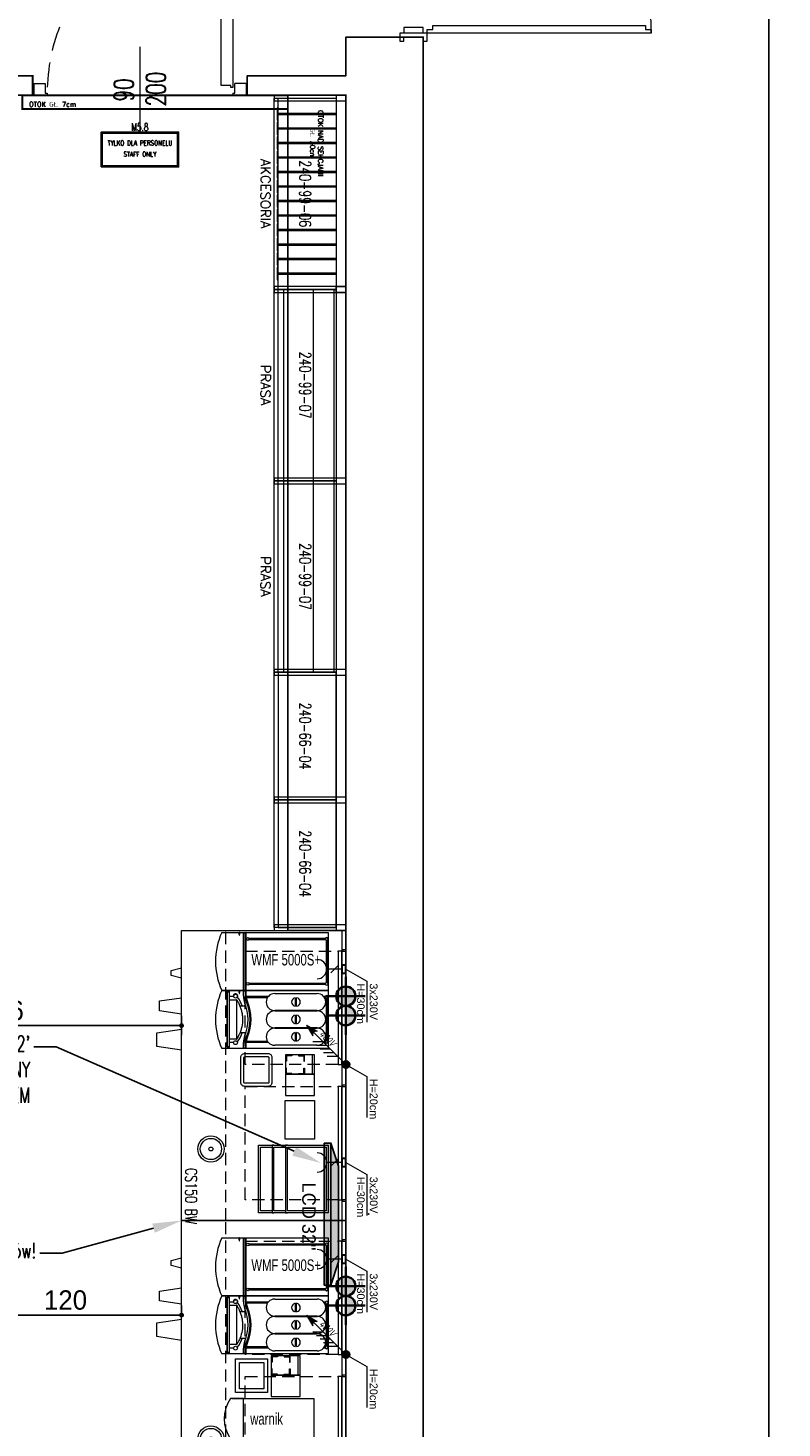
# Model space of a CAD drawing. Header units: millimetres. Extents: x 6161 to 8965, y -9035 to -5431.
# Tile 114 of 256: x 8575 to 8965, y -8180 to -7456. Entities that reach past the tile are written whole.
import ezdxf
from ezdxf import colors
from ezdxf.entities.mleader import LeaderData, LeaderLine
from ezdxf.enums import TextEntityAlignment as Align
from ezdxf.math import Vec2, Vec3

# ---------------------------------------------------------------- set-up
doc = ezdxf.new("R2010")
doc.units = ezdxf.units.MM
doc.linetypes.add('DASHED', pattern=[19.05, 12.7, -6.35])
for name, color, linetype, lineweight in [('! stolarka nowa', 5, 'Continuous', 13), ('drzwi', 30, 'Continuous', 20), ('Instalacje elektryczne', 1, 'Continuous', 20), ('Instalacje Wod-Kan', 92, 'Continuous', 35), ('MEBLE PKN', 150, 'Continuous', 20)]:
    doc.layers.add(name, color=color, linetype=linetype, lineweight=lineweight)
for name, color, linetype in [('02-elementy wyposazenia', 7, 'Continuous'), ('13', 7, 'Continuous'), ('HMY_NEW', 10, 'Continuous'), ('Ściany', 7, 'Continuous')]:
    doc.layers.add(name, color=color, linetype=linetype)
doc.layers.add('02-otoki szare', color=7, linetype='Continuous', true_color=0x777e7a)
doc.styles.add('cebart', font='isocpeur.ttf', dxfattribs={"width": 0.7, "oblique": 15, "height": 10})
doc.styles.add('dwg_wymiary 50', font='romans.shx', dxfattribs={"width": 0.7, "height": 15})
doc.styles.add('JACEK_07', font='SIMPLEX.SHX', dxfattribs={"width": 0.7})
doc.styles.add('PL_D50', font='GOTHIC.TTF', dxfattribs={"height": 10})
doc.styles.add('RomanS', font='romans.shx')
doc.styles.get("Standard").update_dxf_attribs({"font": 'arial.ttf'})
doc.dimstyles.new('1-50', dxfattribs={"dimtxt": 15, "dimasz": 0.8, "dimexe": 1.25, "dimexo": 0.625, "dimgap": 3, "dimtad": 1, "dimdec": 0, "dimrnd": 0.5, "dimtxsty": 'dwg_wymiary 50', "dimblk": 'dwg_dimtick', "dimcen": 8, "dimse1": 1, "dimse2": 1, "dimclrd": 7, "dimclrt": 7, "dimadec": 0, "dimazin": 0, "dimtfac": 1, "dimtdec": 0, "dimtmove": 0, "dimatfit": 3, "dimldrblk": 'DOT', "dimfxl": 0, "dimarcsym": 0})
doc.dimstyles.new('PLANCO D50', dxfattribs={"dimscale": 0.5, "dimtxt": 10, "dimasz": 5, "dimexe": 10, "dimexo": 15, "dimgap": 5, "dimtad": 1, "dimdec": 0, "dimrnd": 0.5, "dimzin": 12, "dimtxsty": 'PL_D50', "dimblk": 'DOT', "dimcen": 1.25, "dimadec": 0, "dimazin": 0, "dimtfac": 1, "dimtdec": 0, "dimtmove": 1, "dimatfit": 3, "dimldrblk": 'DOT', "dimfxl": 0, "dimarcsym": 0})

# ---------------------------------------------------------------- blocks, each defined once
blk = doc.blocks.new('FRANKE Spectra VETRO S V')
for p, q in [((0, 0), (30, 0)), ((0, -423), (0, 0)), ((30, -1.3), (30, 0)), ((30, 0), (38, 0)), ((38, 0), (262, 0)), ((38, 0), (38, -1.3)), ((262, -1.3), (262, 0)), ((262, 0), (270, 0)), ((270, 0), (300, 0)), ((270, 0), (270, -1.3)), ((300, 0), (300, -423)), ((16, -276), (16, -56)), ((30, -23.8), (30, -12.7)), ((38, -12.7), (38, -17.9)), ((259.5, -4.5), (40.5, -4.5)), ((40.5, -9.5), (259.5, -9.5)), ((104, -56), (104, -276)), ((106, -276), (106, -56)), ((194, -56), (194, -276)), ((196, -276), (196, -56)), ((262, -17.9), (262, -12.7)), ((270, -12.7), (270, -23.8)), ((284, -56), (284, -276)), ((82.2, -162.5), (37.8, -162.5)), ((37.8, -169.5), (82.2, -169.5)), ((172.2, -162.5), (127.8, -162.5)), ((127.8, -169.5), (172.2, -169.5)), ((262.2, -162.5), (217.8, -162.5)), ((217.8, -169.5), (262.2, -169.5)), ((30, -423), (30, -308.2)), ((38, -314.1), (38, -422.6)), ((262, -422.6), (262, -314.1)), ((270, -308.2), (270, -423)), ((30, -423), (0, -423)), ((0, -550), (0, -423)), ((0.1, -457), (0.1, -426)), ((1.6, -426), (1.6, -457)), ((2, -438), (2, -428)), ((2, -428), (30, -428)), ((5, -424.5), (3.1, -424.5)), ((5, -428), (5, -423)), ((80, -456.2), (80, -425.1)), ((220, -425.1), (220, -456.2)), ((300, -423), (270, -423)), ((270, -428), (298, -428)), ((295, -423), (295, -428)), ((298, -428), (298, -438)), ((300, -423), (300, -550)), ((30, -438), (2, -438)), ((3.1, -458.5), (8.7, -458.5)), ((8.7, -460), (3.1, -460)), ((8.7, -458.5), (10.6, -458.5)), ((8.7, -458.5), (8.7, -460)), ((10.6, -460), (8.7, -460)), ((15.1, -458.5), (10.6, -458.5)), ((10.6, -460), (10.6, -458.5)), ((10.6, -460), (15.1, -460)), ((15.1, -460), (15.1, -458.5)), ((30, -510.7), (30, -488.5)), ((48.5, -472.6), (48.5, -473.7)), ((48.5, -473.7), (251.4, -473.7)), ((48.5, -510.7), (48.5, -473.7)), ((251.4, -473.7), (251.4, -472.6)), ((251.4, -473.7), (251.4, -510.7)), ((298, -438), (270, -438)), ((270, -488.5), (270, -510.7)), ((6, -512.2), (7.5, -510.7)), ((7.5, -512.2), (6, -512.2)), ((6, -512.2), (6, -521.2)), ((6, -521.2), (7.5, -521.2)), ((7.5, -522.7), (6, -521.2)), ((7.5, -510.7), (7.5, -512.2)), ((292.5, -510.7), (7.5, -510.7)), ((7.5, -512.2), (292.5, -512.2)), ((7.5, -521.2), (7.5, -512.2)), ((7.5, -521.2), (7.5, -522.7)), ((292.5, -521.2), (7.5, -521.2)), ((7.5, -522.7), (292.5, -522.7)), ((292.5, -510.7), (294, -512.2)), ((292.5, -512.2), (292.5, -510.7)), ((294, -512.2), (292.5, -512.2)), ((292.5, -512.2), (292.5, -521.2)), ((294, -521.2), (292.5, -522.7)), ((292.5, -521.2), (294, -521.2)), ((292.5, -522.7), (292.5, -521.2)), ((294, -521.2), (294, -512.2))]:
    blk.add_line(p, q)
for centre in [(29.7, -478.7), (270.2, -478.7)]:
    blk.add_circle(centre, 9.8)
for centre, radius, start, end in [((60, -56), 44, 0, 180), ((34, -7), 7, 20.92483, 339.07517), ((34, -7), 7, 339.07517, 20.92483), ((150, -56), 44, 0, 180), ((240, -56), 44, 0, 180), ((266, -7), 7, 159.07517, 200.92483), ((266, -7), 7, 200.92483, 159.07517), ((60, -166), 22.5, 8.94902, 171.05098), ((150, -166), 22.5, 8.94902, 171.05098), ((240, -166), 22.5, 8.94902, 171.05098), ((60, -166), 22.5, 188.94902, 351.05098), ((150, -166), 22.5, 188.94902, 351.05098), ((240, -166), 22.5, 188.94902, 351.05098), ((60, -276), 44, 180, 0), ((150, -276), 44, 180, 0), ((240, -276), 44, 180, 0), ((3.1, -426), 3, 90, 180), ((3.1, -426), 1.5, 90, 180), ((30, -348), 80, 270, 293.16888), ((30, -348), 75, 270, 276.1232), ((30, -348), 90, 270, 293.16888), ((30, -348), 75, 276.1232, 293.16888), ((150, -628.4), 230, 66.83112, 113.16888), ((150, -628.4), 225, 66.83112, 113.16888), ((150, -628.4), 215, 66.83112, 113.16888), ((270, -348), 90, 246.83112, 270), ((270, -348), 80, 246.83112, 270), ((270, -348), 75, 246.83112, 263.8768), ((270, -348), 75, 263.8768, 270), ((3.1, -457), 3, 180, 270), ((3.1, -457), 1.5, 180, 270), ((29.7, -478.7), 11.8, 64.38688, 271.21915), ((29.7, -478.7), 10.9, 66.70282, 271.3087), ((150, -628.4), 197.4, 110.77174, 126.35998), ((150, -628.4), 197.4, 53.64002, 69.22826), ((150, -214.4), 367.6, 245.91485, 294.08515)]:
    blk.add_arc(centre, radius, start, end)
blk.add_open_spline([(48.5, -472.6), (53.3, -469.5), (58.3, -466.6), (69.2, -460.8), (75.3, -458.1), (87.5, -453.2), (93.7, -451.1), (106.1, -447.7), (112.4, -446.2), (125.2, -444), (131.8, -443.3), (151.7, -442), (165.2, -442.6), (191.7, -446.7), (204.7, -450.2), (223.1, -457.4), (229.1, -460.1), (240.6, -466), (246.2, -469.2), (251.4, -472.6)], degree=3, knots=[41.807527, 41.807527, 41.807527, 41.807527, 43.46432, 43.46432, 45.408669, 45.408669, 47.353018, 47.353018, 49.266227, 49.266227, 51.179436, 51.179436, 55.005855, 55.005855, 58.832274, 58.832274, 60.745484, 60.745484, 62.658693, 62.658693, 62.658693, 62.658693])
blk = doc.blocks.new('lodówka na mleko franke')
for p, q in [((0, 0), (3, 0)), ((0, -42.3), (0, 0)), ((3, -0.13), (3, 0)), ((3, 0), (3.8, 0)), ((3.8, 0), (26.2, 0)), ((3.8, 0), (3.8, -0.13)), ((26.2, -0.13), (26.2, 0)), ((26.2, 0), (27, 0)), ((27, 0), (30, 0)), ((27, 0), (27, -0.13)), ((30, 0), (30, -42.3)), ((3, -40.98), (3, -1.27)), ((3.8, -1.27), (3.8, -40.98)), ((25.95, -0.45), (4.05, -0.45)), ((4.05, -0.95), (25.95, -0.95)), ((26.2, -40.98), (26.2, -1.27)), ((27, -1.27), (27, -40.98)), ((30.01, -42.3), (0, -42.3)), ((0, -55), (0, -42.3)), ((0.01, -45.7), (0.01, -42.6)), ((0.16, -42.6), (0.16, -45.7)), ((0.2, -43.8), (0.2, -42.8)), ((0.5, -42.45), (0.31, -42.45)), ((0.5, -42.8), (0.5, -42.3)), ((30, -42.3), (30, -55)), ((0.31, -45.85), (0.87, -45.85)), ((0.87, -46), (0.31, -46)), ((0.87, -45.85), (1.06, -45.85)), ((0.87, -45.85), (0.87, -46)), ((1.06, -46), (0.87, -46)), ((1.51, -45.85), (1.06, -45.85)), ((1.06, -46), (1.06, -45.85)), ((1.06, -46), (1.51, -46)), ((1.51, -46), (1.51, -45.85))]:
    blk.add_line(p, q)
for points in [[(30.2, -42.8), (0, -42.8)], [(30.2, -43.8), (0, -43.8)]]:
    blk.add_lwpolyline(points)
for centre in [(3.4, -41.55), (26.6, -41.55)]:
    blk.add_circle(centre, 0.7)
for centre, radius, start, end in [((3.4, -0.7), 0.7, 20.92483, 339.07517), ((3.4, -0.7), 0.7, 339.07517, 20.92483), ((26.6, -0.7), 0.7, 159.07517, 200.92483), ((26.6, -0.7), 0.7, 200.92483, 159.07517), ((0.31, -42.6), 0.3, 90, 180), ((0.31, -42.6), 0.15, 90, 180), ((0.31, -45.7), 0.3, 180, 270), ((0.31, -45.7), 0.15, 180, 270), ((15, -21.44), 36.76, 245.91485, 294.08515)]:
    blk.add_arc(centre, radius, start, end)
blk = doc.blocks.new('warnik ecoboiler PB5')
blk.add_lwpolyline([(-36.4, 0), (-43, 0, 0.323583), (-43, -21), (-36.4, -21)], format="xyb")
blk.add_lwpolyline([(-42.4, 0), (0, 0), (0, -21), (-42.4, -21)])
blk.add_lwpolyline([(-36.4, 0), (0, 0), (0, -21), (-36.4, -21)], close=True)
blk = doc.blocks.new('ekspozytor- pokrywki i cukier')
for points in [[(5, 11), (5, 0), (-10, 0), (-10, 11)], [(5, 0), (5, -10), (-10, -10), (-10, 0)]]:
    blk.add_lwpolyline(points, close=True)
for points in [[(4, 0), (4, -10)], [(-9.75, -3.25), (-9.75, -0.25), (-6.75, -0.25), (-6.75, -0.5), (-9.5, -0.5), (-9.5, -3.25), (-9.75, -3.25)], [(-9.75, -6.75), (-9.75, -9.75), (-6.75, -9.75), (-6.75, -9.5), (-9.5, -9.5), (-9.5, -6.75), (-9.75, -6.75)], [(-0.25, -3.25), (-0.25, -0.25), (-3.25, -0.25), (-3.25, -0.5), (-0.5, -0.5), (-0.5, -3.25), (-0.25, -3.25)], [(-0.25, -6.75), (-0.25, -9.75), (-3.25, -9.75), (-3.25, -9.5), (-0.5, -9.5), (-0.5, -6.75), (-0.25, -6.75)]]:
    blk.add_lwpolyline(points)
blk = doc.blocks.new('witryna A')
blk.add_lwpolyline([(-5, 0), (30, 0), (30, -36), (-5, -36)], close=True)
for points in [[(-4, -21), (-4, -1), (29, -1), (29, -21)], [(-5, -21), (-5, -22), (30, -22), (30, -21)], [(29, -21), (-4, -21)], [(-5, -28), (-5, -29), (30, -29), (30, -28)], [(-4, -28), (-4, -22)], [(29, -28), (-4, -28)], [(29, -22), (29, -28)], [(29, -29), (29, -35), (-4, -35), (-4, -29)]]:
    blk.add_lwpolyline(points)
blk = doc.blocks.new('kubki-z g góry')
for points in [[(6.17, 0), (4.79, -5.28), (3.48, -5.28), (2.17, -5.28), (0.79, 0)], [(24.71, 0), (23.02, -11.36), (20.47, -11.36), (17.93, -11.36), (16.24, 0)], [(43.44, 0), (41.52, -12.86), (37.98, -12.86), (34.44, -12.86), (32.52, 0)]]:
    blk.add_lwpolyline(points)
blk = doc.blocks.new('gn-230')
at = {"layer": 'Instalacje elektryczne'}
for p, q in [((-4, 0), (-19.8, 0)), ((-15.6, -3.8), (-8.1, 3.8))]:
    blk.add_line(p, q, dxfattribs=at)
at = {"layer": 'Instalacje elektryczne', "lineweight": 30}
blk.add_lwpolyline([(-4, -4), (0, -4), (0, 4), (-4, 4)], close=True, dxfattribs=at)
at = {"layer": 'Instalacje elektryczne'}
blk.add_arc((-29.8, 0), 10, 270, 90, dxfattribs=at)
blk = doc.blocks.new('Woda_zimna')
blk.add_hatch(color=256).paths.add_polyline_path([(0, 5, -0.414214), (5, 0), (-5, 0, -0.414214)])
for p, q in [((0, -10), (0, 10)), ((10, 0), (-10, 0))]:
    blk.add_line(p, q)
blk.add_circle((0, 0), 5)
blk = doc.blocks.new('Odplyw_wody')
blk.add_hatch(color=256).paths.add_polyline_path([(0, 5, -1), (0, -5, -1)])
for p, q in [((0, -10), (0, 10)), ((10, 0), (-10, 0))]:
    blk.add_line(p, q)
blk.add_circle((0, 0), 5)
blk = doc.blocks.new('K-400')
at = {"layer": 'Instalacje elektryczne'}
h = blk.add_hatch(color=256, dxfattribs=at)
h.paths.add_polyline_path([(40.8, 40.8), (33.9, 33.9), (34.3, 29.7)])
h.paths.add_polyline_path([(29.7, 34.3), (33.9, 33.9), (40.8, 40.8)])
blk.add_hatch(color=256, dxfattribs=at).paths.add_polyline_path([(4, 0, 1), (-4, 0, 1)])
for p, q in [((0, 0), (40.8, 40.8)), ((19.8, 30.4), (19.8, 19.8)), ((23.6, 34.2), (23.6, 23.6)), ((40.8, 40.8), (29.7, 34.3)), ((29.7, 34.3), (33.9, 33.9)), ((34.3, 29.7), (33.9, 33.9)), ((40.8, 40.8), (34.3, 29.7)), ((8.7, 19.3), (8.7, 8.7)), ((12.4, 23), (12.4, 12.4)), ((16.1, 26.7), (16.1, 16.1))]:
    blk.add_line(p, q, dxfattribs=at)
blk.add_circle((0, 0), 3.96, dxfattribs=at)
at = {"layer": 'Instalacje elektryczne', "style": 'cebart', "oblique": 15, "width": 0.7}
blk.add_text('400V', height=8, rotation=225, dxfattribs=at).set_placement((30.9, 28.4))
blk = doc.blocks.new('*U622')
for points in [[(0, 0), (150, 0)], [(10, -2), (10.2, -2), (10.2, -1.8), (10.5, -1.8), (10.5, -2), (10.5, -2), (10.7, -2), (10.7, 0), (10, 0), (10, -2)], [(69.3, -2), (69.5, -2), (69.5, -1.8), (69.8, -1.8), (69.8, -2), (69.8, -2), (70, -2), (70, 0), (69.3, 0), (69.3, -2)], [(80, -2), (80.2, -2), (80.2, -1.8), (80.5, -1.8), (80.5, -2), (80.5, -2), (80.7, -2), (80.7, 0), (80, 0), (80, -2)], [(139.3, -2), (139.5, -2), (139.5, -1.8), (139.8, -1.8), (139.8, -2), (139.8, -2), (140, -2), (140, 0), (139.3, 0), (139.3, -2)], [(0, -2), (9.3, -2)], [(140, -2), (150, -2), (150, -85), (0, -85), (0, -2), (10, -2)], [(10.7, -2), (69.3, -2)], [(10.7, -2), (69.3, -2)], [(70, -2), (80, -2)], [(80.7, -2), (139.3, -2)], [(80.7, -2), (139.3, -2)]]:
    blk.add_lwpolyline(points)
at = {"linetype": 'DASHED', "ltscale": 0.5}
blk.add_lwpolyline([(0, 0), (150, 0), (150, -62), (0, -62)], close=True, dxfattribs=at)
for points in [[(10.7, -2), (10.7, -4), (69.3, -4), (69.3, -2)], [(80.7, -2), (80.7, -4), (139.3, -4), (139.3, -2)], [(89, -57), (71.5, -57), (71.5, -40.5), (89, -40.5)], [(87, -55), (73.5, -55), (73.5, -42.5), (87, -42.5)]]:
    blk.add_lwpolyline(points, close=True)
at = {"color": 253, "linetype": 'DASHED', "ltscale": 0.5, "true_color": 0x9e9e9e}
for points in [[(10.7, -4), (69.3, -4), (69.3, -52.03), (10.7, -52.03)], [(80.7, -4), (139.3, -4), (139.3, -52.03), (80.7, -52.03)]]:
    blk.add_lwpolyline(points, close=True, dxfattribs=at)
for radius in [6.8, 5.5, 1]:
    blk.add_circle((113, -69.8), radius)
at = {"layer": 'Instalacje elektryczne'}
for points in [[(20, 0), (26.25, 10.83), (47.42, 10.83)], [(69.3, 0), (75.55, 10.83), (96.72, 10.83)], [(120, 0), (126.25, 10.83), (147.42, 10.83)]]:
    blk.add_lwpolyline(points, dxfattribs=at)
for name, p in [('lodówka na mleko franke', (9, -9.2)), ('witryna A', (118.77, -16.6)), ('kubki-z g góry', (18.53, -85))]:
    blk.add_blockref(name, p)
at = {"xscale": 0.0999999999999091, "yscale": 0.0999999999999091, "zscale": 0.0999999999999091}
blk.add_blockref('FRANKE Spectra VETRO S V', (39, -9.2), dxfattribs=at)
at = {"rotation": 90}
blk.add_blockref('warnik ecoboiler PB5', (92, -16.6), dxfattribs=at)
at = {"xscale": -1, "rotation": 270}
blk.add_blockref('ekspozytor- pokrywki i cukier', (80, -28.6), dxfattribs=at)
at = {"layer": 'Instalacje elektryczne', "xscale": 0.5, "yscale": 0.5, "zscale": 0.5}
for name, p, rotation in [('gn-230', (20, 0), 90), ('K-400', (69.3, 0), 180), ('gn-230', (120, 0), 90)]:
    blk.add_blockref(name, p, dxfattribs=dict(at, rotation=rotation))
at = {"layer": 'Instalacje Wod-Kan'}
for name, p in [('Odplyw_wody', (34, 0)), ('Woda_zimna', (44, 0))]:
    blk.add_blockref(name, p, dxfattribs=at)
at = {"color": 7, "insert": (152, -83), "char_height": 6, "width": 150, "attachment_point": 9, "style": 'JACEK_07'}
blk.add_mtext('CS150', dxfattribs=at)
at = {"layer": 'Instalacje elektryczne', "char_height": 4, "width": 32.4538, "attachment_point": 1}
for s, insert in [('3x230V\\PH=30cm', (27.36, 16.39)), ('H=20cm', (76.66, 16.39)), ('3x230V\\PH=30cm', (127.36, 16.39))]:
    blk.add_mtext(s, dxfattribs=dict(at, insert=insert))
blk = doc.blocks.new('*U623')
for points in [[(0, 0), (150, 0)], [(10, -2), (10.2, -2), (10.2, -1.8), (10.5, -1.8), (10.5, -2), (10.5, -2), (10.7, -2), (10.7, 0), (10, 0), (10, -2)], [(69.3, -2), (69.5, -2), (69.5, -1.8), (69.8, -1.8), (69.8, -2), (69.8, -2), (70, -2), (70, 0), (69.3, 0), (69.3, -2)], [(80, -2), (80.2, -2), (80.2, -1.8), (80.5, -1.8), (80.5, -2), (80.5, -2), (80.7, -2), (80.7, 0), (80, 0), (80, -2)], [(139.3, -2), (139.5, -2), (139.5, -1.8), (139.8, -1.8), (139.8, -2), (139.8, -2), (140, -2), (140, 0), (139.3, 0), (139.3, -2)], [(0, -2), (9.3, -2)], [(140, -2), (150, -2), (150, -85), (0, -85), (0, -2), (10, -2)], [(10.7, -2), (69.3, -2)], [(10.7, -2), (69.3, -2)], [(70, -2), (80, -2)], [(80.7, -2), (139.3, -2)], [(80.7, -2), (139.3, -2)]]:
    blk.add_lwpolyline(points)
at = {"linetype": 'DASHED', "ltscale": 0.5}
blk.add_lwpolyline([(0, 0), (150, 0), (150, -62), (0, -62)], close=True, dxfattribs=at)
for points in [[(10.7, -2), (10.7, -4), (69.3, -4), (69.3, -2)], [(80.7, -2), (80.7, -4), (139.3, -4), (139.3, -2)], [(88, -16.2), (108, -16.2), (108, -31.4), (88, -31.4)]]:
    blk.add_lwpolyline(points, close=True)
at = {"color": 253, "linetype": 'DASHED', "ltscale": 0.5, "true_color": 0x9e9e9e}
for points in [[(10.7, -4), (69.3, -4), (69.3, -52.03), (10.7, -52.03)], [(80.7, -4), (139.3, -4), (139.3, -52.03), (80.7, -52.03)]]:
    blk.add_lwpolyline(points, close=True, dxfattribs=at)
blk.add_lwpolyline([(63.64, -46.29), (63.64, -40.29, -0.414214), (65.64, -38.29), (78.64, -38.29, -0.414214), (80.64, -40.29), (80.64, -52.29, -0.414215), (78.64, -54.29), (65.64, -54.29, -0.414217), (63.64, -52.29, 0.000006), (63.64, -46.29)], format="xyb")
blk.add_lwpolyline([(65.24, -46.29), (65.24, -40.29, -0.414214), (65.64, -39.89), (78.64, -39.89, -0.414214), (79.04, -40.29), (79.04, -52.29, -0.414214), (78.64, -52.69), (65.64, -52.69, -0.414217), (65.24, -52.29, 0.000006)], format="xyb", close=True)
for radius in [6.8, 5.5, 1]:
    blk.add_circle((113, -69.8), radius)
at = {"layer": 'Instalacje elektryczne'}
for points in [[(20, 0), (26.25, 10.83), (47.42, 10.83)], [(69.3, 0), (75.55, 10.83), (96.72, 10.83)], [(120, 0), (126.25, 10.83), (147.42, 10.83)]]:
    blk.add_lwpolyline(points, dxfattribs=at)
for name, p in [('lodówka na mleko franke', (1, -9.2)), ('witryna A', (116, -9.2)), ('kubki-z g góry', (18.53, -85))]:
    blk.add_blockref(name, p)
at = {"xscale": 0.1, "yscale": 0.1, "zscale": 0.1}
blk.add_blockref('FRANKE Spectra VETRO S V', (31, -9.2), dxfattribs=at)
at = {"xscale": -1, "rotation": 270.0000000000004}
blk.add_blockref('ekspozytor- pokrywki i cukier', (74.39, -21.2), dxfattribs=at)
at = {"layer": 'Instalacje elektryczne', "xscale": 0.5, "yscale": 0.5, "zscale": 0.5}
for name, p, rotation in [('gn-230', (20, 0), 90), ('K-400', (69.3, 0), 180), ('gn-230', (120, 0), 90)]:
    blk.add_blockref(name, p, dxfattribs=dict(at, rotation=rotation))
at = {"layer": 'Instalacje Wod-Kan'}
for name, p in [('Odplyw_wody', (34, 0)), ('Woda_zimna', (44, 0))]:
    blk.add_blockref(name, p, dxfattribs=at)
at = {"color": 7, "insert": (152, -83), "char_height": 6, "width": 150, "attachment_point": 9, "style": 'JACEK_07'}
blk.add_mtext('CS150 BW', dxfattribs=at)
at = {"layer": 'Instalacje elektryczne', "char_height": 4, "width": 32.4538, "attachment_point": 1}
for s, insert in [('3x230V\\PH=30cm', (27.36, 16.39)), ('H=20cm', (76.66, 16.39)), ('3x230V\\PH=30cm', (127.36, 16.39))]:
    blk.add_mtext(s, dxfattribs=dict(at, insert=insert))
blk = doc.blocks.new('32 LCD top')
at = {"true_color": 0xff2929}
h = blk.add_hatch(color=20, dxfattribs=at)
h.dxf.hatch_style = 1
h.paths.add_polyline_path([(3611.7, 2127.95), (3611.7, 2131.48), (3623.7, 2135.48), (3673.17, 2135.48), (3685.17, 2131.48), (3685.17, 2127.95)])
blk.add_line((3611.7, 2131.48), (3685.17, 2131.48))
blk.add_lwpolyline([(3611.7, 2127.95), (3611.7, 2131.48), (3623.7, 2135.48), (3673.17, 2135.48), (3685.17, 2131.48), (3685.17, 2127.95)], close=True)
blk.add_point((3648.43, 2150.95))
at = {"insert": (3632.18, 2123.65), "char_height": 7, "attachment_point": 1, "style": 'PL_D50'}
blk.add_mtext_dynamic_manual_height_columns('LCD 32"', width=39.5076, gutter_width=50, heights=[0], dxfattribs=at)
blk = doc.blocks.new('*U579')
at = {"layer": '! stolarka nowa'}
for p in [(0, 3), (0, 0), (0, -3)]:
    blk.add_point(p, dxfattribs=at)
for p, q in [((97.5, 2), (97.5, 92)), ((102.5, 92), (97.5, 92)), ((102.5, 93), (102.5, 92)), ((103.5, 93), (102.5, 93)), ((103.5, 93), (103.5, 1)), ((0.5, 3), (0.5, -3)), ((0.5, 3), (6.5, 3)), ((6.5, 3), (6.5, -2)), ((102.5, 2), (97.5, 2)), ((102.5, 1), (102.5, 2)), ((103.5, 1), (102.5, 1)), ((110.5, 3), (104.5, 3)), ((104.5, -2), (104.5, 3)), ((110.5, 3), (110.5, -3)), ((7.5, -3), (0.5, -3)), ((6.5, -2), (7.5, -2)), ((7.5, -2), (7.5, -3)), ((103.5, -2), (103.5, -3)), ((103.5, -2), (104.5, -2)), ((103.5, -3), (110.5, -3))]:
    blk.add_line(p, q)
at = {"color": 7}
blk.add_line((55.5, -22.01), (55.5, 22.01), dxfattribs=at)
at = {"linetype": 'DASHED'}
blk.add_arc((102.5, -2), 95, 90, 180, dxfattribs=at)
for p in [(111, 3), (111, 0), (111, -3)]:
    blk.add_point(p)
at = {"color": 7, "style": 'JACEK_07', "width": 0.7}
for s, p in [('90', (52.09, -6.33)), ('200', (68.75, -8.88))]:
    blk.add_text(s, height=10, rotation=90, dxfattribs=at).set_placement(p)
blk = doc.blocks.new('*U566')
blk.add_lwpolyline([(116, 7), (116, 10), (114, 10), (114, 120), (116, 120), (116, 123), (118, 123), (118, 7)], close=True)
at = {"color": 7}
blk.add_lwpolyline([(60, 25), (60, -25)], dxfattribs=at)
for points in [[(-2, -5), (0, -5), (0, 5), (-2, 5), (-2, 7), (2, 7), (2, 5), (2, -7), (-2, -7), (-2, -5)], [(2, 5), (5, 5), (5, -5), (2, -5)], [(118, 5), (115, 5), (115, -5), (118, -5)], [(122, -5), (120, -5), (120, 5), (122, 5), (122, 7), (118, 7), (118, 5), (118, -7), (122, -7), (122, -5)]]:
    blk.add_lwpolyline(points)
at = {"linetype": 'DASHED'}
blk.add_arc((118, 7), 116, 90, 180, dxfattribs=at)
at = {"color": 7, "insert": (60, 0), "char_height": 10, "width": 10, "attachment_point": 5, "rotation": 90, "style": 'JACEK_07'}
blk.add_mtext('110\\P200', dxfattribs=at)
blk = doc.blocks.new('dwg_dimtick')
for p, q in [((-8.5, 0), (8.5, 0)), ((-6.01, -6.01), (6.01, 6.01)), ((0, -8.5), (0, 8.5))]:
    blk.add_line(p, q)
blk = doc.blocks.new('*D606')
at = {"color": 7, "lineweight": -2, "transparency": 16777216}
blk.add_line((8958.04, -5913.62), (8958.04, -8937.32), dxfattribs=at)
at = {"layer": 'Defpoints', "color": 0, "transparency": 16777216}
for p in [(8779.24, -5912.82), (8779.24, -8938.12), (8958.04, -8938.12)]:
    blk.add_point(p, dxfattribs=at)
at = {"color": 7, "lineweight": -2, "transparency": 16777216, "xscale": 0.8, "yscale": 0.8, "zscale": 0.8}
for p, rotation in [((8958.04, -5912.82), 90), ((8958.04, -8938.12), 270)]:
    blk.add_blockref('dwg_dimtick', p, dxfattribs=dict(at, rotation=rotation))
at = {"color": 7, "transparency": 16777216, "insert": (8947.54, -7425.47), "char_height": 15, "attachment_point": 5, "rotation": 90, "style": 'dwg_wymiary 50'}
blk.add_mtext('3026', dxfattribs=at)
blk = doc.blocks.new('_Dot')
at = {"color": 0, "linetype": 'ByBlock', "lineweight": -2}
blk.add_line((-0.5, 0), (-1, 0), dxfattribs=at)
at = {"color": 0, "linetype": 'ByBlock', "const_width": 0.5}
blk.add_lwpolyline([(-0.25, 0, 1), (0.25, 0, 1)], format="xyb", close=True, dxfattribs=at)
blk = doc.blocks.new('*U673')
at = {"linetype": 'DASHED', "const_width": 1}
blk.add_lwpolyline([(-25, 0), (407, 0), (407, -30), (-25, -30)], close=True, dxfattribs=at)
at = {"insert": (0, -15.12), "char_height": 2.5, "width": 50, "attachment_point": 5, "style": 'RomanS'}
blk.add_mtext('OTOK NAD SEKCJAMI \\PGŁ. 30cm', dxfattribs=at)
blk = doc.blocks.new('*U644')
at = {"linetype": 'DASHED', "const_width": 1}
blk.add_lwpolyline([(-15.66, 0), (121.69, 0), (121.69, -7), (-15.66, -7)], close=True, dxfattribs=at)
at = {"insert": (0, -4.62), "char_height": 2.5, "width": 50, "attachment_point": 5, "style": 'RomanS'}
blk.add_mtext('OTOK GŁ. 7cm', dxfattribs=at)
blk = doc.blocks.new('M4.9-na drzwi-tylko dla personelu')
at = {"layer": '13'}
for points in [[(5204.9, 48719.8), (5604.9, 48719.8), (5604.9, 48899.8), (5204.9, 48899.8)], [(5209.9, 48724.8), (5599.9, 48724.8), (5599.9, 48894.8), (5209.9, 48894.8)]]:
    blk.add_lwpolyline(points, close=True, dxfattribs=at)
at = {"layer": '13', "color": 7, "lineweight": 5, "char_height": 40, "attachment_point": 5, "rotation": 0.05011, "style": 'JACEK_07'}
for s, insert, width in [('M5.8', (5404.8, 48925.4), 400.016), ('{\\H0.625x;TYLKO DLA PERSONELU}  ', (5404.9, 48843.5), 399.891), ('{\\H0.625x;STAFF ONLY}  ', (5404.9, 48785.6), 399.891)]:
    blk.add_mtext(s, dxfattribs=dict(at, insert=insert, width=width))
blk = doc.blocks.new('*D664')
at = {"color": 0, "lineweight": -2, "transparency": 16777216}
for p, q in [((8468.79, -7966.51), (8468.79, -7976.51)), ((8471.29, -7971.51), (8651.74, -7971.51)), ((8654.24, -7966.51), (8654.24, -7976.51))]:
    blk.add_line(p, q, dxfattribs=at)
at = {"layer": 'Defpoints', "color": 0, "transparency": 16777216}
for p in [(8654.24, -7922.32), (8468.79, -7928.52), (8654.24, -7971.51)]:
    blk.add_point(p, dxfattribs=at)
at = {"color": 0, "lineweight": -2, "transparency": 16777216, "xscale": 2.5, "yscale": 2.5, "zscale": 2.5, "rotation": 180}
blk.add_blockref('_Dot', (8468.79, -7971.51), dxfattribs=at)
at = {"color": 0, "lineweight": -2, "transparency": 16777216, "xscale": 2.5, "yscale": 2.5, "zscale": 2.5}
blk.add_blockref('_Dot', (8654.24, -7971.51), dxfattribs=at)
at = {"color": 0, "transparency": 16777216, "insert": (8561.52, -7963.76), "char_height": 10, "attachment_point": 5, "style": 'PL_D50'}
blk.add_mtext('186', dxfattribs=at)
blk = doc.blocks.new('*D666')
at = {"color": 0, "lineweight": -2, "transparency": 16777216}
for p, q in [((8654.24, -8121.25), (8654.24, -8116.25)), ((8534.24, -8118.57), (8534.24, -8126.25)), ((8536.74, -8121.25), (8651.74, -8121.25))]:
    blk.add_line(p, q, dxfattribs=at)
at = {"layer": 'Defpoints', "color": 0, "transparency": 16777216}
for p in [(8534.24, -8111.07), (8654.24, -8121.25), (8654.24, -8125.49)]:
    blk.add_point(p, dxfattribs=at)
at = {"color": 0, "lineweight": -2, "transparency": 16777216, "xscale": 2.5, "yscale": 2.5, "zscale": 2.5, "rotation": 180}
blk.add_blockref('_Dot', (8534.24, -8121.25), dxfattribs=at)
at = {"color": 0, "lineweight": -2, "transparency": 16777216, "xscale": 2.5, "yscale": 2.5, "zscale": 2.5}
blk.add_blockref('_Dot', (8654.24, -8121.25), dxfattribs=at)
at = {"color": 0, "transparency": 16777216, "insert": (8594.24, -8113.5), "char_height": 10, "attachment_point": 5, "style": 'PL_D50'}
blk.add_mtext('120', dxfattribs=at)
blk = doc.blocks.new('240--99-07')
for p, q in [((0, -30), (0, 0)), ((99, -30), (99, 0)), ((0, -1.15), (99, -1.15)), ((0, -11.88), (99, -11.88)), ((0, -27.26), (99, -27.26))]:
    blk.add_line(p, q)
blk.add_lwpolyline([(0, 0), (99, 0), (99, -32), (0, -32), (0, 0)])
for points in [[(0, 0), (99, 0), (99, -30), (0, -30)], [(97.5, 5), (97.5, -32), (100.5, -32), (100.5, 5), (97.5, 5)], [(100.5, 5), (97.5, 5), (97.5, 0), (100.5, 0)]]:
    blk.add_lwpolyline(points, close=True)
at = {"color": 7, "insert": (49.5, -16), "char_height": 6, "width": 99, "attachment_point": 5, "style": 'JACEK_07'}
blk.add_mtext('240-99-07', dxfattribs=at)
at = {"style": 'RomanS'}
blk.add_attdef('KATEGORIA', text='', height=5, dxfattribs=at).set_placement((49.5, -34), align=Align.TOP_CENTER)
blk = doc.blocks.new('*U475')
blk.add_lwpolyline([(-1.5, 0), (-1.5, -37), (1.5, -37), (1.5, 0), (-1.5, 0), (-1.5, -5), (1.5, -5)])
ref = blk.add_blockref('240--99-07', (0, -5))
ref.add_attrib('KATEGORIA', 'PRASA', dxfattribs={"color": 7, "height": 5, "style": 'RomanS'}).set_placement((49.5, -39), align=Align.TOP_CENTER)
blk = doc.blocks.new('*U474')
for points in [[(-1.5, 0), (-1.5, -37), (1.5, -37), (1.5, 0), (-1.5, 0), (-1.5, -5), (1.5, -5)], [(0, -5), (66, -5), (66, -37), (0, -37), (0, -5)], [(0, -5), (66, -5), (66, -37), (0, -37), (0, -5)]]:
    blk.add_lwpolyline(points)
for points in [[(64.5, 0), (64.5, -37), (67.5, -37), (67.5, 0), (64.5, 0)], [(67.5, 0), (64.5, 0), (64.5, -5), (67.5, -5)], [(66, -5), (0, -5), (0, -35), (66, -35)]]:
    blk.add_lwpolyline(points, close=True)
at = {"color": 7, "insert": (33, -21), "char_height": 6, "width": 66, "attachment_point": 5, "style": 'JACEK_07'}
blk.add_mtext('240-66-04', dxfattribs=at)
blk = doc.blocks.new('240-99-06')
for points in [[(0, 0), (99, 0), (99, -32), (0, -32), (0, 0)], [(8, 0), (8, -30), (8.5, -30), (8.5, 0)], [(15.5, 0), (15.5, -30), (16, -30), (16, 0)], [(23, 0), (23, -30), (23.5, -30), (23.5, 0)], [(30.5, 0), (30.5, -30), (31, -30), (31, 0)], [(38, 0), (38, -30), (38.5, -30), (38.5, 0)], [(45.5, 0), (45.5, -30), (46, -30), (46, 0)], [(53, 0), (53, -30), (53.5, -30), (53.5, 0)], [(60.5, 0), (60.5, -30), (61, -30), (61, 0)], [(68, 0), (68, -30), (68.5, -30), (68.5, 0)], [(75.5, 0), (75.5, -30), (76, -30), (76, 0)], [(83, 0), (83, -30), (83.5, -30), (83.5, 0)], [(90.5, 0), (90.5, -30), (91, -30), (91, 0)]]:
    blk.add_lwpolyline(points)
for points in [[(0, 0), (99, 0), (99, -30), (0, -30)], [(97.5, 5), (97.5, -32), (100.5, -32), (100.5, 5), (97.5, 5)], [(97.5, 5), (100.5, 5), (100.5, 0), (97.5, 0)], [(5, -30.5), (11.5, -30.5), (11.5, -30), (5, -30)], [(12.5, -30.5), (19, -30.5), (19, -30), (12.5, -30)], [(20, -30.5), (26.5, -30.5), (26.5, -30), (20, -30)], [(27.5, -30.5), (34, -30.5), (34, -30), (27.5, -30)], [(35, -30.5), (41.5, -30.5), (41.5, -30), (35, -30)], [(42.5, -30.5), (49, -30.5), (49, -30), (42.5, -30)], [(50, -30.5), (56.5, -30.5), (56.5, -30), (50, -30)], [(57.5, -30.5), (64, -30.5), (64, -30), (57.5, -30)], [(65, -30.5), (71.5, -30.5), (71.5, -30), (65, -30)], [(72.5, -30.5), (79, -30.5), (79, -30), (72.5, -30)], [(80, -30.5), (86.5, -30.5), (86.5, -30), (80, -30)], [(87.5, -30.5), (94, -30.5), (94, -30), (87.5, -30)]]:
    blk.add_lwpolyline(points, close=True)
at = {"color": 7, "insert": (49.5, -16), "char_height": 6, "width": 99, "attachment_point": 5, "style": 'JACEK_07'}
blk.add_mtext('240-99-06', dxfattribs=at)
at = {"style": 'RomanS'}
blk.add_attdef('KATEGORIA', text='', height=5, dxfattribs=at).set_placement((49.5, -34), align=Align.TOP_CENTER)
blk = doc.blocks.new('*U473')
blk.add_lwpolyline([(-1.5, 0), (-1.5, -37), (1.5, -37), (1.5, 0), (-1.5, 0), (-1.5, -5), (1.5, -5)])
ref = blk.add_blockref('240-99-06', (0, -5))
ref.add_attrib('KATEGORIA', 'AKCESORIA', dxfattribs={"color": 7, "height": 5, "style": 'RomanS'}).set_placement((49.5, -39), align=Align.TOP_CENTER)

msp = doc.modelspace()

# ---------------------------------------------------------------- linework, layer by layer
at = {"layer": 'Ściany'}
msp.add_lwpolyline([(8779.24, -8938.12), (8739.25, -8938.12), (8739.24, -7490.32), (8688.26, -7490.32), (8688.26, -7480.32), (8739.24, -7480.32), (8739.24, -7460.32), (8779.24, -7460.32), (8779.24, -8938.12)], dxfattribs=at)
at = {"layer": 'Ściany', "const_width": 1}
msp.add_lwpolyline([(7997.26, -7490.32), (8577.26, -7490.32), (8577.26, -7480.32), (7997.26, -7480.32), (7997.26, -7490.32)], dxfattribs=at)

# ---------------------------------------------------------------- block references
at = {"rotation": 269.9999999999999}
msp.add_blockref('32 LCD top', (6600.01, -4420.55), dxfattribs=at)
at = {"layer": '02-otoki szare', "color": 3}
msp.add_blockref('*U644', (8587.55, -7490.45), dxfattribs=at)
at = {"layer": '02-otoki szare', "color": 3, "rotation": 269.9999999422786}
msp.add_blockref('*U673', (8739.24, -7515.32), dxfattribs=at)
at = {"layer": '13', "lineweight": 5, "xscale": 0.1, "yscale": 0.1, "zscale": 0.1}
msp.add_blockref('M4.9-na drzwi-tylko dla personelu', (8092.23, -12399.39), dxfattribs=at)
at = {"layer": 'drzwi', "rotation": 270}
msp.add_blockref('*U566', (8774.24, -7340.32), dxfattribs=at)
at = {"layer": 'drzwi'}
msp.add_blockref('*U579', (8577.26, -7487.32), dxfattribs=at)
at = {"layer": 'MEBLE PKN'}
for name, p, rotation in [('*U473', (8739.18, -7491.82), 270), ('*U475', (8739.18, -7590.82), 270), ('*U475', (8739.18, -7689.82), 269.9999999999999), ('*U474', (8739.18, -7788.82), 269.9999999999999), ('*U474', (8739.18, -7854.82), 269.9999999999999), ('*U623', (8739.24, -7922.32), 270), ('*U622', (8739.24, -8072.32), 270)]:
    msp.add_blockref(name, p, dxfattribs=dict(at, rotation=rotation))

# ---------------------------------------------------------------- texts
at = {"layer": '02-elementy wyposazenia', "color": 242, "char_height": 6, "attachment_point": 5, "style": 'JACEK_07'}
for s, insert, width in [('{\\fArial|b0|i0|c238|p34;WMF 5000S+}', (8708.36, -7937.47), 38.3517), ('{\\fArial|b0|i0|c238|p34;WMF 5000S+}', (8708.36, -8095.47), 38.3517), ('{\\fArial|b0|i0|c238|p34;warnik}', (8698.24, -8174.95), 10.2403)]:
    msp.add_mtext(s, dxfattribs=dict(at, insert=insert, width=width))

# ---------------------------------------------------------------- dimensions: what is measured, and where the dimension line sits
at = {"color": 3}
dim = msp.add_linear_dim(base=(8958.04, -8938.12), p1=(8779.24, -5912.82), p2=(8779.24, -8938.12), angle=90, dimstyle='1-50', override={"dimtxsty": 'dwg_wymiary 50', "dimldrblk": 'Dot'}, dxfattribs=at)
dim.commit()
dim.dimension.update_dxf_attribs({"geometry": '*D606', "text_midpoint": (8947.54, -7425.47)})
for base, p1, p2, picture, middle in [((8654.24, -7971.51), (8468.79, -7928.52), (8654.24, -7922.32), '*D664', (8561.52, -7963.76)), ((8654.24, -8121.25), (8534.24, -8111.07), (8654.24, -8125.49), '*D666', (8594.24, -8113.5))]:
    dim = msp.add_linear_dim(base=base, p1=p1, p2=p2, dimstyle='PLANCO D50')
    dim.commit()
    dim.dimension.update_dxf_attribs({"geometry": picture, "text_midpoint": middle})

# ---------------------------------------------------------------- leaders
at = {"layer": 'HMY_NEW', "color": 1, "linetype": 'ByBlock'}
ml = msp.add_multileader_mtext('Standard', dxfattribs=at)
ml.set_content("LCD 32'\\PZAMONTOWANY \\PPOD OTOKIEM", color=1, style='JACEK_07')
ml.set_leader_properties()
ml.build(insert=Vec2(0, 0))
ml.multileader.update_dxf_attribs({"dogleg_length": 11.6, "arrow_head_size": 15})
ctx = ml.context
ctx.base_point, ctx.char_height, ctx.arrow_head_size, ctx.landing_gap_size, ctx.plane_origin = Vec3(8511.81, -7982.57), 8, 15, 1.8, Vec3(8512.97, -8044.24)
ctx.text_align_type, ctx.attachment_type = 2, 2
notes = []
notes.append((ctx, [(1, (1, 1, 0), (8589.41, -7982.57), (-1, 0), 11.6, [(0, [(8726.29, -8042.56)], 0, [])])]))
ctx.mtext.insert, ctx.mtext.alignment, ctx.mtext.flow_direction = Vec3(8576.01, -7976.85), 3, 5
ml = msp.add_multileader_mtext('Standard', dxfattribs=at)
ml.set_content('wykonać szczelne połączenie blatów!', color=1, style='JACEK_07')
ml.set_leader_properties()
ml.build(insert=Vec2(0, 0))
ml.multileader.update_dxf_attribs({"dogleg_length": 1.16, "arrow_head_size": 15})
ctx = ml.context
ctx.base_point, ctx.char_height, ctx.arrow_head_size, ctx.landing_gap_size, ctx.plane_origin = Vec3(8420.25, -8089.21), 8, 15, 1.8, Vec3(8516.08, -8127.85)
ctx.text_align_type, ctx.attachment_type = 2, 2
notes.append((ctx, [(1, (1, 1, 0), (8592.51, -8089.21), (-1, 0), 11.6, [(0, [(8654.24, -8072.32)], 0, [])])]))
ctx.mtext.insert, ctx.mtext.rotation, ctx.mtext.alignment, ctx.mtext.flow_direction = Vec3(8579.11, -8083.87), 6.283185, 3, 5
for ctx, leaders in notes:
    for number, flags, end, landing, length, lines in leaders:
        leader = LeaderData()
        leader.index, (leader.has_last_leader_line, leader.has_dogleg_vector, leader.attachment_direction) = number, flags
        leader.last_leader_point, leader.dogleg_vector, leader.dogleg_length = Vec3(end), Vec3(landing), length
        for number, points, colour, breaks in lines:
            line = LeaderLine()
            line.index, line.vertices, line.color, line.breaks = number, Vec3.list(points), colors.encode_raw_color(colour), breaks
            leader.lines.append(line)
        ctx.leaders.append(leader)

doc.saveas('drawing.dxf')
